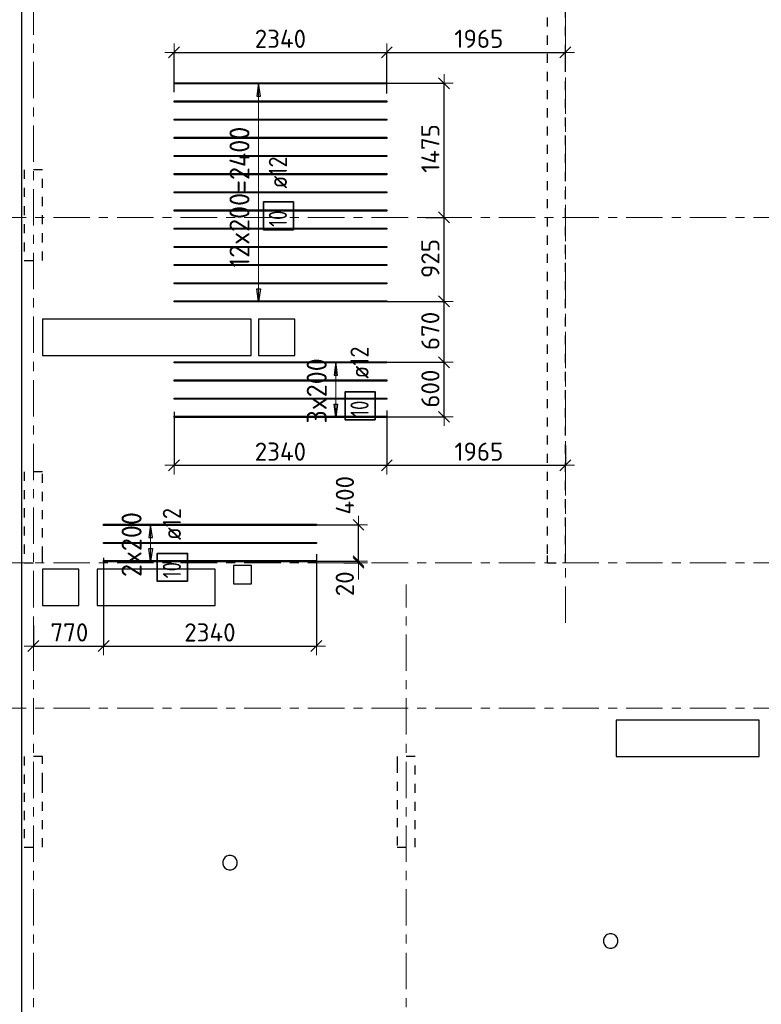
# Model space of a CAD drawing. Header units: metres. Extents: x -38 to 98, y -15 to 21.
# Tile 10 of 124: x 33 to 41, y 4 to 15. Entities that reach past the tile are written whole.
import ezdxf

# ---------------------------------------------------------------- set-up
doc = ezdxf.new("R2010")
doc.units = ezdxf.units.M
doc.header["$PDMODE"] = 65
for name, pattern in [('______11', [0.5, 0.4, -0.05, 0, -0.05]), ('______2', [0.0405, 0.03, -0.0105]), ('______5', [1.1, 0.8, -0.1, 0.1, -0.1])]:
    doc.linetypes.add(name, pattern=pattern)
for name, color, linetype, lineweight in [('XR$2$Осевая линия (1)', 7, '______5', 13), ('XR$4$Перекрытие (1)', 7, 'Continuous', 35), ('XR$4$Размерная линия (1)', 7, 'Continuous', 13)]:
    doc.layers.add(name, color=color, linetype=linetype, lineweight=lineweight)
doc.layers.add('XR$4$Арм.стержн.Доп. Арм верхн.зоны Х', color=7, linetype='Continuous', lineweight=35, true_color=0x8c8cff)
doc.layers.add('XR$6$Стена_ бетон несущ.', color=7, linetype='Continuous', lineweight=70, true_color=0xb4b496)
doc.styles.add('ISOCPEUR', font='txt')
doc.dimstyles.new('DIMSTYLE_3', dxfattribs={"dimtxt": 0.2, "dimasz": 0.2, "dimexe": 0, "dimexo": 0, "dimgap": 0.1, "dimtad": 2, "dimdec": 0, "dimlfac": 1000, "dimrnd": 5, "dimzin": 12, "dimdsep": 46, "dimtxsty": 'ISOCPEUR', "dimblk1": 'ALL_ML_STRICH', "dimblk2": 'ALL_ML_STRICH', "dimsah": 1, "dimcen": 0, "dimclrd": 7, "dimclre": 256, "dimclrt": 7, "dimadec": 0, "dimazin": 0, "dimtfac": 1, "dimtdec": 0, "dimtix": 1, "dimtmove": 2, "dimatfit": 3, "dimfxl": 0, "dimtzin": 0, "dimlwd": 0, "dimlwe": -3, "dimarcsym": 0})
doc.dimstyles.new('DIMSTYLE_33', dxfattribs={"dimtxt": 0.2, "dimasz": 0.2, "dimexe": 0, "dimexo": 0, "dimgap": 0.1, "dimtad": 2, "dimdec": 0, "dimlfac": 1000, "dimrnd": 5, "dimzin": 12, "dimdsep": 46, "dimtxsty": 'ISOCPEUR', "dimblk1": 'ALL_ML_STRICH', "dimblk2": 'ALL_ML_STRICH', "dimsah": 1, "dimcen": 0, "dimclrd": 7, "dimclre": 256, "dimclrt": 7, "dimadec": 0, "dimazin": 0, "dimtfac": 1, "dimtdec": 0, "dimtix": 1, "dimtmove": 2, "dimatfit": 3, "dimfxl": 0, "dimtvp": 1.2, "dimtzin": 0, "dimlwd": 0, "dimlwe": -3, "dimarcsym": 0})

# ---------------------------------------------------------------- blocks, each defined once
blk = doc.blocks.new('ALL_ML_STRICH')
at = {"color": 0, "linetype": 'ByBlock', "lineweight": -2}
for p, q in [((-1, 0), (0.5, 0)), ((-0.3, -0.3), (0.3, 0.3)), ((0, -0.5), (0, 0.5))]:
    blk.add_line(p, q, dxfattribs=at)
blk = doc.blocks.new('*D265')
at = {"layer": 'DEFPOINTS', "color": 7, "linetype": 'Continuous', "lineweight": 13, "transparency": 33554687}
for p in [(34.397, 10.681), (36.737, 10.694), (34.397, 10.073)]:
    blk.add_point(p, dxfattribs=at)
at = {"layer": 'XR$4$Размерная линия (1)', "color": 9, "linetype": 'Continuous', "lineweight": -2, "true_color": 0xc7c7c7, "transparency": 33554687}
for p, q in [((34.397, 10.661), (34.397, 10.073)), ((36.737, 10.674), (36.737, 10.073))]:
    blk.add_line(p, q, dxfattribs=at)
at = {"layer": 'XR$4$Размерная линия (1)', "color": 7, "linetype": 'Continuous', "lineweight": -2, "transparency": 33554687}
blk.add_line((34.397, 10.073), (36.737, 10.073), dxfattribs=at)
at = {"layer": 'XR$4$Размерная линия (1)', "color": 7, "linetype": 'Continuous', "lineweight": 13, "transparency": 33554687, "xscale": 0.2, "yscale": 0.2, "zscale": 0.2, "rotation": 180}
blk.add_blockref('ALL_ML_STRICH', (34.397, 10.073), dxfattribs=at)
at = {"layer": 'XR$4$Размерная линия (1)', "color": 7, "linetype": 'Continuous', "lineweight": 13, "transparency": 33554687, "xscale": 0.2, "yscale": 0.2, "zscale": 0.2}
blk.add_blockref('ALL_ML_STRICH', (36.737, 10.073), dxfattribs=at)
at = {"layer": 'XR$4$Размерная линия (1)', "color": 7, "linetype": 'Continuous', "lineweight": 13, "transparency": 33554687, "insert": (35.567, 10.223), "char_height": 0.2, "width": 0.8, "attachment_point": 5, "style": 'ISOCPEUR'}
blk.add_mtext('\\A1;{2340}', dxfattribs=at)
blk = doc.blocks.new('*D266')
at = {"layer": 'DEFPOINTS', "color": 7, "linetype": 'Continuous', "lineweight": 13, "transparency": 33554687}
for p in [(36.737, 10.694), (38.7, 10.309), (36.737, 10.073)]:
    blk.add_point(p, dxfattribs=at)
at = {"layer": 'XR$4$Размерная линия (1)', "color": 9, "linetype": 'Continuous', "lineweight": -2, "true_color": 0xc7c7c7, "transparency": 33554687}
for p, q in [((36.737, 10.674), (36.737, 10.073)), ((38.7, 10.289), (38.7, 10.073))]:
    blk.add_line(p, q, dxfattribs=at)
at = {"layer": 'XR$4$Размерная линия (1)', "color": 7, "linetype": 'Continuous', "lineweight": -2, "transparency": 33554687}
blk.add_line((36.737, 10.073), (38.7, 10.073), dxfattribs=at)
at = {"layer": 'XR$4$Размерная линия (1)', "color": 7, "linetype": 'Continuous', "lineweight": 13, "transparency": 33554687, "xscale": 0.2, "yscale": 0.2, "zscale": 0.2, "rotation": 180}
blk.add_blockref('ALL_ML_STRICH', (36.737, 10.073), dxfattribs=at)
at = {"layer": 'XR$4$Размерная линия (1)', "color": 7, "linetype": 'Continuous', "lineweight": 13, "transparency": 33554687, "xscale": 0.2, "yscale": 0.2, "zscale": 0.2}
blk.add_blockref('ALL_ML_STRICH', (38.7, 10.073), dxfattribs=at)
at = {"layer": 'XR$4$Размерная линия (1)', "color": 7, "linetype": 'Continuous', "lineweight": 13, "transparency": 33554687, "insert": (37.749, 10.223), "char_height": 0.2, "width": 0.8, "attachment_point": 5, "style": 'ISOCPEUR'}
blk.add_mtext('\\A1;{1965}', dxfattribs=at)
blk = doc.blocks.new('*D267')
at = {"layer": 'DEFPOINTS', "color": 7, "linetype": 'Continuous', "lineweight": 13, "transparency": 33554687}
for p in [(34.397, 14.615), (34.397, 14.156), (36.737, 14.143)]:
    blk.add_point(p, dxfattribs=at)
at = {"layer": 'XR$4$Размерная линия (1)', "color": 9, "linetype": 'Continuous', "lineweight": -2, "true_color": 0xc7c7c7, "transparency": 33554687}
for p, q in [((34.397, 14.176), (34.397, 14.615)), ((36.737, 14.163), (36.737, 14.615))]:
    blk.add_line(p, q, dxfattribs=at)
at = {"layer": 'XR$4$Размерная линия (1)', "color": 7, "linetype": 'Continuous', "lineweight": -2, "transparency": 33554687}
blk.add_line((34.397, 14.615), (36.737, 14.615), dxfattribs=at)
at = {"layer": 'XR$4$Размерная линия (1)', "color": 7, "linetype": 'Continuous', "lineweight": 13, "transparency": 33554687, "xscale": 0.2, "yscale": 0.2, "zscale": 0.2, "rotation": 180}
blk.add_blockref('ALL_ML_STRICH', (34.397, 14.615), dxfattribs=at)
at = {"layer": 'XR$4$Размерная линия (1)', "color": 7, "linetype": 'Continuous', "lineweight": 13, "transparency": 33554687, "xscale": 0.2, "yscale": 0.2, "zscale": 0.2}
blk.add_blockref('ALL_ML_STRICH', (36.737, 14.615), dxfattribs=at)
at = {"layer": 'XR$4$Размерная линия (1)', "color": 7, "linetype": 'Continuous', "lineweight": 13, "transparency": 33554687, "insert": (35.567, 14.765), "char_height": 0.2, "width": 0.8, "attachment_point": 5, "style": 'ISOCPEUR'}
blk.add_mtext('\\A1;{2340}', dxfattribs=at)
blk = doc.blocks.new('*D268')
at = {"layer": 'DEFPOINTS', "color": 7, "linetype": 'Continuous', "lineweight": 13, "transparency": 33554687}
for p in [(36.737, 14.615), (38.7, 14.428), (36.737, 14.143)]:
    blk.add_point(p, dxfattribs=at)
at = {"layer": 'XR$4$Размерная линия (1)', "color": 9, "linetype": 'Continuous', "lineweight": -2, "true_color": 0xc7c7c7, "transparency": 33554687}
for p, q in [((36.737, 14.163), (36.737, 14.615)), ((38.7, 14.448), (38.7, 14.615))]:
    blk.add_line(p, q, dxfattribs=at)
at = {"layer": 'XR$4$Размерная линия (1)', "color": 7, "linetype": 'Continuous', "lineweight": -2, "transparency": 33554687}
blk.add_line((36.737, 14.615), (38.7, 14.615), dxfattribs=at)
at = {"layer": 'XR$4$Размерная линия (1)', "color": 7, "linetype": 'Continuous', "lineweight": 13, "transparency": 33554687, "xscale": 0.2, "yscale": 0.2, "zscale": 0.2, "rotation": 180}
blk.add_blockref('ALL_ML_STRICH', (36.737, 14.615), dxfattribs=at)
at = {"layer": 'XR$4$Размерная линия (1)', "color": 7, "linetype": 'Continuous', "lineweight": 13, "transparency": 33554687, "xscale": 0.2, "yscale": 0.2, "zscale": 0.2}
blk.add_blockref('ALL_ML_STRICH', (38.7, 14.615), dxfattribs=at)
at = {"layer": 'XR$4$Размерная линия (1)', "color": 7, "linetype": 'Continuous', "lineweight": 13, "transparency": 33554687, "insert": (37.749, 14.765), "char_height": 0.2, "width": 0.8, "attachment_point": 5, "style": 'ISOCPEUR'}
blk.add_mtext('\\A1;{1965}', dxfattribs=at)
blk = doc.blocks.new('*D269')
at = {"layer": 'DEFPOINTS', "color": 7, "linetype": 'Continuous', "lineweight": 13, "transparency": 33554687}
for p in [(36.687, 11.206), (36.683, 10.606), (37.366, 10.606)]:
    blk.add_point(p, dxfattribs=at)
at = {"layer": 'XR$4$Размерная линия (1)', "color": 9, "linetype": 'Continuous', "lineweight": -2, "true_color": 0xc7c7c7, "transparency": 33554687}
for p, q in [((36.707, 11.206), (37.366, 11.206)), ((36.703, 10.606), (37.366, 10.606))]:
    blk.add_line(p, q, dxfattribs=at)
at = {"layer": 'XR$4$Размерная линия (1)', "color": 7, "linetype": 'Continuous', "lineweight": -2, "transparency": 33554687}
blk.add_line((37.366, 10.606), (37.366, 11.206), dxfattribs=at)
at = {"layer": 'XR$4$Размерная линия (1)', "color": 7, "linetype": 'Continuous', "lineweight": 13, "transparency": 33554687, "xscale": 0.2, "yscale": 0.2, "zscale": 0.2}
for p, rotation in [((37.366, 11.206), 90), ((37.366, 10.606), 270)]:
    blk.add_blockref('ALL_ML_STRICH', p, dxfattribs=dict(at, rotation=rotation))
at = {"layer": 'XR$4$Размерная линия (1)', "color": 7, "linetype": 'Continuous', "lineweight": 13, "transparency": 33554687, "insert": (37.216, 10.916), "char_height": 0.2, "width": 0.6, "attachment_point": 5, "rotation": 90, "style": 'ISOCPEUR'}
blk.add_mtext('\\A1;{600}', dxfattribs=at)
blk = doc.blocks.new('*D270')
at = {"layer": 'DEFPOINTS', "color": 7, "linetype": 'Continuous', "lineweight": 13, "transparency": 33554687}
for p in [(36.701, 11.876), (36.687, 11.206), (37.366, 11.206)]:
    blk.add_point(p, dxfattribs=at)
at = {"layer": 'XR$4$Размерная линия (1)', "color": 9, "linetype": 'Continuous', "lineweight": -2, "true_color": 0xc7c7c7, "transparency": 33554687}
for p, q in [((36.721, 11.876), (37.366, 11.876)), ((36.707, 11.206), (37.366, 11.206))]:
    blk.add_line(p, q, dxfattribs=at)
at = {"layer": 'XR$4$Размерная линия (1)', "color": 7, "linetype": 'Continuous', "lineweight": -2, "transparency": 33554687}
blk.add_line((37.366, 11.206), (37.366, 11.876), dxfattribs=at)
at = {"layer": 'XR$4$Размерная линия (1)', "color": 7, "linetype": 'Continuous', "lineweight": 13, "transparency": 33554687, "xscale": 0.2, "yscale": 0.2, "zscale": 0.2}
for p, rotation in [((37.366, 11.876), 90), ((37.366, 11.206), 270)]:
    blk.add_blockref('ALL_ML_STRICH', p, dxfattribs=dict(at, rotation=rotation))
at = {"layer": 'XR$4$Размерная линия (1)', "color": 7, "linetype": 'Continuous', "lineweight": 13, "transparency": 33554687, "insert": (37.216, 11.551), "char_height": 0.2, "width": 0.6, "attachment_point": 5, "rotation": 90, "style": 'ISOCPEUR'}
blk.add_mtext('\\A1;{670}', dxfattribs=at)
blk = doc.blocks.new('*D271')
at = {"layer": 'DEFPOINTS', "color": 7, "linetype": 'Continuous', "lineweight": 13, "transparency": 33554687}
for p in [(37.142, 12.8), (36.701, 11.876), (37.366, 11.876)]:
    blk.add_point(p, dxfattribs=at)
at = {"layer": 'XR$4$Размерная линия (1)', "color": 9, "linetype": 'Continuous', "lineweight": -2, "true_color": 0xc7c7c7, "transparency": 33554687}
for p, q in [((37.162, 12.8), (37.366, 12.8)), ((36.721, 11.876), (37.366, 11.876))]:
    blk.add_line(p, q, dxfattribs=at)
at = {"layer": 'XR$4$Размерная линия (1)', "color": 7, "linetype": 'Continuous', "lineweight": -2, "transparency": 33554687}
blk.add_line((37.366, 11.876), (37.366, 12.8), dxfattribs=at)
at = {"layer": 'XR$4$Размерная линия (1)', "color": 7, "linetype": 'Continuous', "lineweight": 13, "transparency": 33554687, "xscale": 0.2, "yscale": 0.2, "zscale": 0.2}
for p, rotation in [((37.366, 12.8), 90), ((37.366, 11.876), 270)]:
    blk.add_blockref('ALL_ML_STRICH', p, dxfattribs=dict(at, rotation=rotation))
at = {"layer": 'XR$4$Размерная линия (1)', "color": 7, "linetype": 'Continuous', "lineweight": 13, "transparency": 33554687, "insert": (37.216, 12.348), "char_height": 0.2, "width": 0.6, "attachment_point": 5, "rotation": 90, "style": 'ISOCPEUR'}
blk.add_mtext('\\A1;{925}', dxfattribs=at)
blk = doc.blocks.new('*D272')
at = {"layer": 'DEFPOINTS', "color": 7, "linetype": 'Continuous', "lineweight": 13, "transparency": 33554687}
for p in [(36.717, 14.276), (37.142, 12.8), (37.366, 12.8)]:
    blk.add_point(p, dxfattribs=at)
at = {"layer": 'XR$4$Размерная линия (1)', "color": 9, "linetype": 'Continuous', "lineweight": -2, "true_color": 0xc7c7c7, "transparency": 33554687}
for p, q in [((36.737, 14.276), (37.366, 14.276)), ((37.162, 12.8), (37.366, 12.8))]:
    blk.add_line(p, q, dxfattribs=at)
at = {"layer": 'XR$4$Размерная линия (1)', "color": 7, "linetype": 'Continuous', "lineweight": -2, "transparency": 33554687}
blk.add_line((37.366, 12.8), (37.366, 14.276), dxfattribs=at)
at = {"layer": 'XR$4$Размерная линия (1)', "color": 7, "linetype": 'Continuous', "lineweight": 13, "transparency": 33554687, "xscale": 0.2, "yscale": 0.2, "zscale": 0.2}
for p, rotation in [((37.366, 14.276), 90), ((37.366, 12.8), 270)]:
    blk.add_blockref('ALL_ML_STRICH', p, dxfattribs=dict(at, rotation=rotation))
at = {"layer": 'XR$4$Размерная линия (1)', "color": 7, "linetype": 'Continuous', "lineweight": 13, "transparency": 33554687, "insert": (37.216, 13.558), "char_height": 0.2, "width": 0.8, "attachment_point": 5, "rotation": 90, "style": 'ISOCPEUR'}
blk.add_mtext('\\A1;{1475}', dxfattribs=at)
blk = doc.blocks.new('*D273')
at = {"layer": 'DEFPOINTS', "color": 7, "linetype": 'Continuous', "lineweight": 13, "transparency": 33554687}
for p in [(35.944, 9.018), (36.285, 9), (36.426, 9)]:
    blk.add_point(p, dxfattribs=at)
at = {"layer": 'XR$4$Размерная линия (1)', "color": 9, "linetype": 'Continuous', "lineweight": -2, "true_color": 0xc7c7c7, "transparency": 33554687}
for p, q in [((35.964, 9.018), (36.426, 9.018)), ((36.265, 9), (36.426, 9))]:
    blk.add_line(p, q, dxfattribs=at)
at = {"layer": 'XR$4$Размерная линия (1)', "color": 7, "linetype": 'Continuous', "lineweight": -2, "transparency": 33554687}
blk.add_line((36.426, 9), (36.426, 9.018), dxfattribs=at)
at = {"layer": 'XR$4$Размерная линия (1)', "color": 7, "linetype": 'Continuous', "lineweight": 13, "transparency": 33554687, "xscale": 0.2, "yscale": 0.2, "zscale": 0.2}
for p, rotation in [((36.426, 9), 270), ((36.426, 9.018), 90)]:
    blk.add_blockref('ALL_ML_STRICH', p, dxfattribs=dict(at, rotation=rotation))
at = {"layer": 'XR$4$Размерная линия (1)', "color": 7, "linetype": 'Continuous', "lineweight": 13, "transparency": 33554687, "insert": (36.275, 8.769), "char_height": 0.2, "width": 0.4, "attachment_point": 5, "rotation": 90, "style": 'ISOCPEUR'}
blk.add_mtext('\\A1;{20}', dxfattribs=at)
blk = doc.blocks.new('*D274')
at = {"layer": 'DEFPOINTS', "color": 7, "linetype": 'Continuous', "lineweight": 13, "transparency": 33554687}
for p in [(35.895, 9.418), (35.944, 9.018), (36.426, 9.018)]:
    blk.add_point(p, dxfattribs=at)
at = {"layer": 'XR$4$Размерная линия (1)', "color": 9, "linetype": 'Continuous', "lineweight": -2, "true_color": 0xc7c7c7, "transparency": 33554687}
for p, q in [((35.915, 9.418), (36.426, 9.418)), ((35.964, 9.018), (36.426, 9.018))]:
    blk.add_line(p, q, dxfattribs=at)
at = {"layer": 'XR$4$Размерная линия (1)', "color": 7, "linetype": 'Continuous', "lineweight": -2, "transparency": 33554687}
blk.add_line((36.426, 9.018), (36.426, 9.418), dxfattribs=at)
at = {"layer": 'XR$4$Размерная линия (1)', "color": 7, "linetype": 'Continuous', "lineweight": 13, "transparency": 33554687, "xscale": 0.2, "yscale": 0.2, "zscale": 0.2}
for p, rotation in [((36.426, 9.418), 90), ((36.426, 9.018), 270)]:
    blk.add_blockref('ALL_ML_STRICH', p, dxfattribs=dict(at, rotation=rotation))
at = {"layer": 'XR$4$Размерная линия (1)', "color": 7, "linetype": 'Continuous', "lineweight": 13, "transparency": 33554687, "insert": (36.276, 9.743), "char_height": 0.2, "width": 0.6, "attachment_point": 5, "rotation": 90, "style": 'ISOCPEUR'}
blk.add_mtext('\\A1;{400}', dxfattribs=at)
blk = doc.blocks.new('*D339')
at = {"layer": 'DEFPOINTS', "color": 7, "linetype": 'Continuous', "lineweight": 13, "transparency": 33554687}
for p in [(33.622, 9.074), (32.85, 8.33), (32.85, 8.084)]:
    blk.add_point(p, dxfattribs=at)
at = {"layer": 'XR$4$Размерная линия (1)', "color": 9, "linetype": 'Continuous', "lineweight": -2, "true_color": 0xc7c7c7, "transparency": 33554687}
for p, q in [((33.622, 9.054), (33.622, 8.084)), ((32.85, 8.31), (32.85, 8.084))]:
    blk.add_line(p, q, dxfattribs=at)
at = {"layer": 'XR$4$Размерная линия (1)', "color": 7, "linetype": 'Continuous', "lineweight": -2, "transparency": 33554687}
blk.add_line((32.85, 8.084), (33.622, 8.084), dxfattribs=at)
at = {"layer": 'XR$4$Размерная линия (1)', "color": 7, "linetype": 'Continuous', "lineweight": 13, "transparency": 33554687, "xscale": 0.2, "yscale": 0.2, "zscale": 0.2, "rotation": 180}
blk.add_blockref('ALL_ML_STRICH', (32.85, 8.084), dxfattribs=at)
at = {"layer": 'XR$4$Размерная линия (1)', "color": 7, "linetype": 'Continuous', "lineweight": 13, "transparency": 33554687, "xscale": 0.2, "yscale": 0.2, "zscale": 0.2}
blk.add_blockref('ALL_ML_STRICH', (33.622, 8.084), dxfattribs=at)
at = {"layer": 'XR$4$Размерная линия (1)', "color": 7, "linetype": 'Continuous', "lineweight": 13, "transparency": 33554687, "insert": (33.246, 8.234), "char_height": 0.2, "width": 0.6, "attachment_point": 5, "style": 'ISOCPEUR'}
blk.add_mtext('\\A1;{770}', dxfattribs=at)
blk = doc.blocks.new('*D340')
at = {"layer": 'DEFPOINTS', "color": 7, "linetype": 'Continuous', "lineweight": 13, "transparency": 33554687}
for p in [(35.962, 9.114), (33.622, 9.074), (33.622, 8.084)]:
    blk.add_point(p, dxfattribs=at)
at = {"layer": 'XR$4$Размерная линия (1)', "color": 9, "linetype": 'Continuous', "lineweight": -2, "true_color": 0xc7c7c7, "transparency": 33554687}
for p, q in [((33.622, 9.054), (33.622, 8.084)), ((35.962, 9.094), (35.962, 8.084))]:
    blk.add_line(p, q, dxfattribs=at)
at = {"layer": 'XR$4$Размерная линия (1)', "color": 7, "linetype": 'Continuous', "lineweight": -2, "transparency": 33554687}
blk.add_line((33.622, 8.084), (35.962, 8.084), dxfattribs=at)
at = {"layer": 'XR$4$Размерная линия (1)', "color": 7, "linetype": 'Continuous', "lineweight": 13, "transparency": 33554687, "xscale": 0.2, "yscale": 0.2, "zscale": 0.2, "rotation": 180}
blk.add_blockref('ALL_ML_STRICH', (33.622, 8.084), dxfattribs=at)
at = {"layer": 'XR$4$Размерная линия (1)', "color": 7, "linetype": 'Continuous', "lineweight": 13, "transparency": 33554687, "xscale": 0.2, "yscale": 0.2, "zscale": 0.2}
blk.add_blockref('ALL_ML_STRICH', (35.962, 8.084), dxfattribs=at)
at = {"layer": 'XR$4$Размерная линия (1)', "color": 7, "linetype": 'Continuous', "lineweight": 13, "transparency": 33554687, "insert": (34.792, 8.234), "char_height": 0.2, "width": 0.8, "attachment_point": 5, "style": 'ISOCPEUR'}
blk.add_mtext('\\A1;{2340}', dxfattribs=at)

msp = doc.modelspace()

# ---------------------------------------------------------------- linework, layer by layer
at = {"layer": 'XR$2$Осевая линия (1)', "color": 253, "linetype": '______11', "lineweight": 13, "true_color": 0xa0a0a0, "transparency": 33554687}
for p, q in [((32.85, -3.39), (32.85, 19.78)), ((38.7, 8.34), (38.7, 19.78)), ((-2.63, 12.8), (62.6, 12.8)), ((-2.63, 9), (62.6, 9)), ((36.95, -3.39), (36.95, 8.76)), ((-2.63, 7.4), (62.6, 7.4))]:
    msp.add_line(p, q, dxfattribs=at)
at = {"layer": 'XR$4$Арм.стержн.Доп. Арм верхн.зоны Х', "color": 253, "linetype": 'Continuous', "lineweight": -3, "true_color": 0xa0a0a0, "transparency": 33554687}
for p, q in [((35.3269, 14.2756), (35.2269, 14.2756)), ((35.3269, 14.2756), (35.4269, 14.2756)), ((35.3269, 11.8756), (35.2269, 11.8756)), ((35.3269, 11.8756), (35.4269, 11.8756)), ((36.1762, 11.2056), (36.0762, 11.2056)), ((36.1762, 11.2056), (36.2762, 11.2056)), ((36.1762, 10.6056), (36.0762, 10.6056)), ((36.1762, 10.6056), (36.2762, 10.6056)), ((34.1401, 9.4177), (34.0401, 9.4177)), ((34.1401, 9.4177), (34.2401, 9.4177)), ((34.1401, 9.0177), (34.0401, 9.0177)), ((34.1401, 9.0177), (34.2401, 9.0177))]:
    msp.add_line(p, q, dxfattribs=at)
at = {"layer": 'XR$4$Арм.стержн.Доп. Арм верхн.зоны Х', "color": 7, "linetype": 'Continuous', "lineweight": 25, "transparency": 33554687}
for p, q in [((35.3269, 14.2756), (35.3069, 14.1356)), ((35.3469, 14.1356), (35.3269, 14.2756)), ((35.3069, 14.1356), (35.3469, 14.1356)), ((35.3269, 11.8756), (35.3069, 12.0156)), ((35.3069, 12.0156), (35.3469, 12.0156)), ((35.3469, 12.0156), (35.3269, 11.8756)), ((36.1762, 11.2056), (36.1562, 11.0656)), ((36.1962, 11.0656), (36.1762, 11.2056)), ((36.1562, 11.0656), (36.1962, 11.0656)), ((36.1762, 10.6056), (36.1562, 10.7456)), ((36.1562, 10.7456), (36.1962, 10.7456)), ((36.1962, 10.7456), (36.1762, 10.6056)), ((34.1401, 9.4177), (34.1201, 9.2777)), ((34.1601, 9.2777), (34.1401, 9.4177)), ((34.1201, 9.2777), (34.1601, 9.2777)), ((34.1401, 9.0177), (34.1201, 9.1577)), ((34.1201, 9.1577), (34.1601, 9.1577)), ((34.1601, 9.1577), (34.1401, 9.0177))]:
    msp.add_line(p, q, dxfattribs=at)
at = {"layer": 'XR$4$Арм.стержн.Доп. Арм верхн.зоны Х', "color": 7, "linetype": 'Continuous', "lineweight": 13, "transparency": 33554687}
for p, q in [((35.3269, 14.2756), (35.3269, 14.2756)), ((35.3269, 11.8756), (35.3269, 14.2756)), ((35.3269, 11.8756), (35.3269, 11.8756)), ((36.1762, 11.2056), (36.1762, 11.2056)), ((36.1762, 10.6056), (36.1762, 11.2056)), ((36.1762, 10.6056), (36.1762, 10.6056)), ((34.1401, 9.4177), (34.1401, 9.4177)), ((34.1401, 9.0177), (34.1401, 9.4177)), ((34.1401, 9.0177), (34.1401, 9.0177))]:
    msp.add_line(p, q, dxfattribs=at)
at = {"layer": 'XR$4$Арм.стержн.Доп. Арм верхн.зоны Х', "color": 34, "linetype": 'Continuous', "lineweight": 25, "transparency": 33554687}
for points in [[(36.7373, 14.2696), (34.3973, 14.2696), (34.3973, 14.2816), (36.7373, 14.2816), (36.7373, 14.2696)], [(36.7373, 14.0696), (34.3973, 14.0696), (34.3973, 14.0816), (36.7373, 14.0816), (36.7373, 14.0696)], [(36.7373, 13.8696), (34.3973, 13.8696), (34.3973, 13.8816), (36.7373, 13.8816), (36.7373, 13.8696)], [(36.7373, 13.6696), (34.3973, 13.6696), (34.3973, 13.6816), (36.7373, 13.6816), (36.7373, 13.6696)], [(36.7373, 13.4696), (34.3973, 13.4696), (34.3973, 13.4816), (36.7373, 13.4816), (36.7373, 13.4696)], [(36.7373, 13.2696), (34.3973, 13.2696), (34.3973, 13.2816), (36.7373, 13.2816), (36.7373, 13.2696)], [(36.7373, 13.0696), (34.3973, 13.0696), (34.3973, 13.0816), (36.7373, 13.0816), (36.7373, 13.0696)], [(36.7373, 12.8696), (34.3973, 12.8696), (34.3973, 12.8816), (36.7373, 12.8816), (36.7373, 12.8696)], [(36.7373, 12.6696), (34.3973, 12.6696), (34.3973, 12.6816), (36.7373, 12.6816), (36.7373, 12.6696)], [(36.7373, 12.4696), (34.3973, 12.4696), (34.3973, 12.4816), (36.7373, 12.4816), (36.7373, 12.4696)], [(36.7373, 12.2696), (34.3973, 12.2696), (34.3973, 12.2816), (36.7373, 12.2816), (36.7373, 12.2696)], [(36.7373, 12.0696), (34.3973, 12.0696), (34.3973, 12.0816), (36.7373, 12.0816), (36.7373, 12.0696)], [(36.7373, 11.8696), (34.3973, 11.8696), (34.3973, 11.8816), (36.7373, 11.8816), (36.7373, 11.8696)], [(36.7373, 11.1996), (34.3973, 11.1996), (34.3973, 11.2116), (36.7373, 11.2116), (36.7373, 11.1996)], [(36.7373, 10.9996), (34.3973, 10.9996), (34.3973, 11.0116), (36.7373, 11.0116), (36.7373, 10.9996)], [(36.7373, 10.7996), (34.3973, 10.7996), (34.3973, 10.8116), (36.7373, 10.8116), (36.7373, 10.7996)], [(36.7373, 10.5996), (34.3973, 10.5996), (34.3973, 10.6116), (36.7373, 10.6116), (36.7373, 10.5996)], [(35.9619, 9.4117), (33.6219, 9.4117), (33.6219, 9.4237), (35.9619, 9.4237), (35.9619, 9.4117)], [(35.9619, 9.2117), (33.6219, 9.2117), (33.6219, 9.2237), (35.9619, 9.2237), (35.9619, 9.2117)], [(35.9619, 9.0117), (33.6219, 9.0117), (33.6219, 9.0237), (35.9619, 9.0237), (35.9619, 9.0117)]]:
    msp.add_lwpolyline(points, dxfattribs=at)
at = {"layer": 'XR$4$Арм.стержн.Доп. Арм верхн.зоны Х', "color": 7, "linetype": 'Continuous', "lineweight": 35, "transparency": 33554687}
for points in [[(35.7124, 12.664), (35.7124, 12.9706), (35.3791, 12.9706), (35.3791, 12.664), (35.7124, 12.664)], [(36.6104, 10.5729), (36.6104, 10.8796), (36.2771, 10.8796), (36.2771, 10.5729), (36.6104, 10.5729)], [(34.5468, 8.7968), (34.5468, 9.1034), (34.2134, 9.1034), (34.2134, 8.7968), (34.5468, 8.7968)]]:
    msp.add_lwpolyline(points, dxfattribs=at)
at = {"layer": 'XR$4$Перекрытие (1)', "color": 7, "linetype": 'Continuous', "lineweight": 25, "transparency": 33554687}
for p, q in [((32.725, -0.2498), (32.725, 16.6502)), ((32.952, 11.6802), (32.952, 11.2802)), ((35.247, 11.6802), (32.952, 11.6802)), ((35.247, 11.2802), (35.247, 11.6802)), ((35.3269, 11.6802), (35.3269, 11.2802)), ((35.7269, 11.6802), (35.3269, 11.6802)), ((35.7269, 11.2802), (35.7269, 11.6802)), ((32.952, 11.2802), (35.247, 11.2802)), ((35.3269, 11.2802), (35.7269, 11.2802)), ((32.95, 8.9302), (32.95, 8.5302)), ((33.35, 8.9302), (32.95, 8.9302)), ((33.35, 8.5302), (33.35, 8.9302)), ((33.55, 8.9302), (33.55, 8.5302)), ((34.85, 8.9302), (33.55, 8.9302)), ((34.85, 8.5302), (34.85, 8.9302)), ((35.05, 8.9702), (35.05, 8.7702)), ((35.25, 8.9702), (35.05, 8.9702)), ((35.25, 8.7702), (35.25, 8.9702)), ((35.05, 8.7702), (35.25, 8.7702)), ((32.95, 8.5302), (33.35, 8.5302)), ((33.55, 8.5302), (34.85, 8.5302)), ((39.26, 7.2702), (39.26, 6.8702)), ((40.83, 7.2702), (39.26, 7.2702)), ((40.83, 6.8702), (40.83, 7.2702)), ((39.26, 6.8702), (40.83, 6.8702)), ((34.9551, 5.7573), (34.9403, 5.7369)), ((34.9755, 5.7721), (34.9551, 5.7573)), ((34.9995, 5.7799), (34.9755, 5.7721)), ((35.0248, 5.7799), (34.9995, 5.7799)), ((35.0488, 5.7721), (35.0248, 5.7799)), ((35.0692, 5.7573), (35.0488, 5.7721)), ((35.084, 5.7369), (35.0692, 5.7573)), ((34.9403, 5.7369), (34.9325, 5.7129)), ((34.9325, 5.7129), (34.9325, 5.6876)), ((34.9325, 5.6876), (34.9403, 5.6636)), ((34.9403, 5.6636), (34.9551, 5.6432)), ((34.9551, 5.6432), (34.9755, 5.6284)), ((35.0488, 5.6284), (35.0692, 5.6432)), ((35.0692, 5.6432), (35.084, 5.6636)), ((35.0918, 5.7129), (35.084, 5.7369)), ((35.084, 5.6636), (35.0918, 5.6876)), ((35.0918, 5.6876), (35.0918, 5.7129)), ((34.9755, 5.6284), (34.9995, 5.6206)), ((34.9995, 5.6206), (35.0248, 5.6206)), ((35.0248, 5.6206), (35.0488, 5.6284)), ((39.1262, 4.8766), (39.1184, 4.8526)), ((39.141, 4.897), (39.1262, 4.8766)), ((39.1614, 4.9118), (39.141, 4.897)), ((39.1854, 4.9196), (39.1614, 4.9118)), ((39.2106, 4.9196), (39.1854, 4.9196)), ((39.2346, 4.9118), (39.2106, 4.9196)), ((39.2551, 4.897), (39.2346, 4.9118)), ((39.2699, 4.8766), (39.2551, 4.897)), ((39.2777, 4.8526), (39.2699, 4.8766)), ((39.1184, 4.8526), (39.1184, 4.8273)), ((39.1184, 4.8273), (39.1262, 4.8033)), ((39.1262, 4.8033), (39.141, 4.7829)), ((39.141, 4.7829), (39.1614, 4.7681)), ((39.1614, 4.7681), (39.1854, 4.7603)), ((39.2106, 4.7603), (39.2346, 4.7681)), ((39.2346, 4.7681), (39.2551, 4.7829)), ((39.2551, 4.7829), (39.2699, 4.8033)), ((39.2699, 4.8033), (39.2777, 4.8273)), ((39.2777, 4.8273), (39.2777, 4.8526)), ((39.1854, 4.7603), (39.2106, 4.7603))]:
    msp.add_line(p, q, dxfattribs=at)
at = {"layer": 'XR$6$Стена_ бетон несущ.', "color": 253, "linetype": '______2', "lineweight": -3, "true_color": 0xa0a0a0, "transparency": 33554687}
for p, q in [((38.5, 16.4), (38.5, 10.6)), ((38.7, 9), (38.7, 16.1693)), ((32.95, 13.325), (32.75, 13.325)), ((32.75, 13.325), (32.75, 12.325)), ((32.95, 12.325), (32.95, 13.325)), ((32.75, 12.325), (32.95, 12.325)), ((38.5, 10.6), (38.5, 9.0795)), ((32.95, 10), (32.75, 10)), ((32.75, 10), (32.75, 9)), ((32.95, 9.0795), (32.95, 10)), ((32.75, 9), (32.95, 9)), ((32.95, 9), (32.95, 9.0795)), ((38.5, 9.0795), (38.5, 9)), ((38.5, 9), (38.7, 9)), ((32.95, 6.87), (32.75, 6.87)), ((32.75, 6.87), (32.75, 5.87)), ((32.95, 6.79), (32.95, 6.87)), ((37.05, 6.87), (36.85, 6.87)), ((36.85, 6.87), (36.85, 6.79)), ((37.05, 5.87), (37.05, 6.87)), ((32.95, 6.5894), (32.95, 6.79)), ((36.85, 6.79), (36.85, 5.87)), ((32.95, 6.5094), (32.95, 6.5894)), ((32.95, 5.87), (32.95, 6.5094)), ((32.75, 5.87), (32.95, 5.87)), ((36.85, 5.87), (37.05, 5.87))]:
    msp.add_line(p, q, dxfattribs=at)

# ---------------------------------------------------------------- texts
at = {"layer": 'XR$4$Арм.стержн.Доп. Арм верхн.зоны Х', "color": 7, "linetype": 'Continuous', "lineweight": 13, "transparency": 33554687, "char_height": 0.22, "attachment_point": 7, "rotation": 90, "style": 'ISOCPEUR'}
for s, insert, width in [('\\W0.95;12x200=2400', (35.2269, 12.2506), 1.775242), ('\\W0.95;3x200', (36.0762, 10.5316), 0.873359), ('\\W0.95;2x200', (34.0401, 8.8437), 0.873359)]:
    msp.add_mtext(s, dxfattribs=dict(at, insert=insert, width=width))
at = {"layer": 'XR$4$Арм.стержн.Доп. Арм верхн.зоны Х', "color": 7, "linetype": 'Continuous', "lineweight": 25, "transparency": 33554687, "char_height": 0.2, "attachment_point": 7, "rotation": 90, "style": 'ISOCPEUR'}
for s, insert, width in [('\\W0.89; ø12 ', (35.6391, 13.004), 0.749105), ('\\W0.75;10', (35.6391, 12.6973), 0.314854), ('\\W0.89; ø12 ', (36.5371, 10.9129), 0.749105), ('\\W0.75;10', (36.5371, 10.6062), 0.314854), ('\\W0.89; ø12 ', (34.4734, 9.1368), 0.749105), ('\\W0.75;10', (34.4734, 8.8301), 0.314854)]:
    msp.add_mtext(s, dxfattribs=dict(at, insert=insert, width=width))

# ---------------------------------------------------------------- dimensions: what is measured, and where the dimension line sits
at = {"layer": 'XR$4$Размерная линия (1)', "color": 7, "linetype": 'Continuous', "lineweight": 13, "transparency": 33554687}
for base, p1, p2, picture, middle in [((36.7373, 14.6145), (34.3973, 14.1756), (36.7373, 14.1632), '*D267', (35.5673, 14.7645)), ((38.7, 14.6145), (36.7373, 14.1632), (38.7, 14.4485), '*D268', (37.7487, 14.7645)), ((36.7373, 10.0733), (34.3973, 10.6611), (36.7373, 10.6735), '*D265', (35.5673, 10.2233)), ((38.7, 10.0733), (36.7373, 10.6735), (38.7, 10.289), '*D266', (37.7487, 10.2233)), ((35.9619, 8.0836), (33.6219, 9.0545), (35.9619, 9.0942), '*D340', (34.7919, 8.2336)), ((33.6219, 8.0836), (32.85, 8.3102), (33.6219, 9.0545), '*D339', (33.246, 8.2336))]:
    dim = msp.add_linear_dim(base=base, p1=p1, p2=p2, dimstyle='DIMSTYLE_3', override={"dimpost": '<>', "dimclrd": 7, "dimclre": 9, "dimclrt": 7, "dimlwd": 0, "dimlwe": 65533}, dxfattribs=at)
    dim.commit()
    dim.dimension.update_dxf_attribs({"geometry": picture, "text_midpoint": middle, "dimtype": 160})
for base, p1, p2, dimstyle, picture, middle in [((37.3658, 14.2756), (37.1624, 12.8), (36.7373, 14.2756), 'DIMSTYLE_3', '*D272', (37.2158, 13.5578)), ((37.3658, 12.8), (36.7206, 11.8756), (37.1624, 12.8), 'DIMSTYLE_3', '*D271', (37.2158, 12.3478)), ((37.3658, 11.8756), (36.7069, 11.2056), (36.7206, 11.8756), 'DIMSTYLE_3', '*D270', (37.2158, 11.5506)), ((37.3658, 11.2056), (36.7028, 10.6056), (36.7069, 11.2056), 'DIMSTYLE_3', '*D269', (37.2158, 10.9156)), ((36.4259, 9.4177), (35.9636, 9.0177), (35.9148, 9.4177), 'DIMSTYLE_33', '*D274', (36.2764, 9.7425)), ((36.4259, 9.0177), (36.2649, 9), (35.9636, 9.0177), 'DIMSTYLE_33', '*D273', (36.2751, 8.7687))]:
    dim = msp.add_linear_dim(base=base, p1=p1, p2=p2, angle=90, dimstyle=dimstyle, override={"dimpost": '<>', "dimclrd": 7, "dimclre": 9, "dimclrt": 7, "dimlwd": 0, "dimlwe": 65533}, dxfattribs=at)
    dim.commit()
    dim.dimension.update_dxf_attribs({"geometry": picture, "text_midpoint": middle, "dimtype": 160})

doc.saveas('drawing.dxf')
